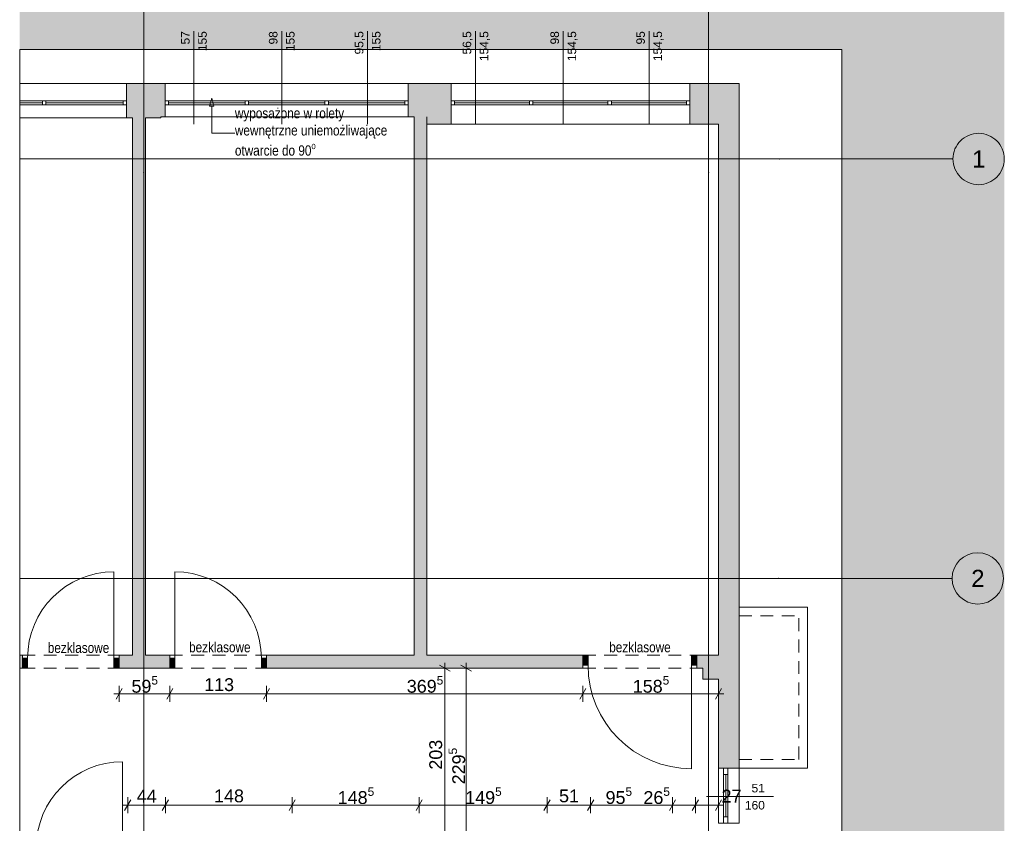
# Paper-space layout 'A-06 INWENTARYZACJA - PIĘTRO 3' of a CAD drawing. Header units: millimetres. Extents: x 0 to 500, y 0 to 350.
# Tile 11 of 12: x 290 to 405, y 183 to 276. Entities that reach past the tile are written whole.
import ezdxf
from ezdxf.xclip import XClip

# ---------------------------------------------------------------- set-up
doc = ezdxf.new("R2010")
doc.units = ezdxf.units.MM
doc.header["$MEASUREMENT"] = 0
doc.header["$XCLIPFRAME"] = 0
for name, pattern in [('DASHDOTX2', [1000, 500, -250, 0, -250]), ('Przer. długie kreski', [2.5, 1.5, -1]), ('PRZERYWANA_DU_A', [550, 350.0000000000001, -199.9999999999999])]:
    doc.linetypes.add(name, pattern=pattern)
for name, color, linetype, lineweight in [('0_Nr_pióra__2', 8, 'Continuous', 13), ('A_stolarka_Nr_pióra__3', 252, 'Continuous', 13), ('A_wymiary_Nr_pióra__1', 7, 'Continuous', 20), ('A_wymiary_Nr_pióra__2', 8, 'Continuous', 13), ('A_ściany_Nr_pióra__1', 7, 'Continuous', 20), ('Drzwi Archicad_Nr_pióra__1', 7, 'Continuous', 20)]:
    doc.layers.add(name, color=color, linetype=linetype, lineweight=lineweight)
for name, color, linetype, lineweight, true_color in [('A_opis_Nr_pióra__255', 7, 'Continuous', 15, 0x242424), ('A_opis_Nr_pióra__8', 7, 'Continuous', 13, 0x4c4c4c), ('A_osie_Nr_pióra__16', 7, 'Continuous', 5, 0x0f0f0f), ('A_osie_Nr_pióra__76', 7, 'Continuous', 5, 0x2d2d2d), ('A_ppoż_Nr_pióra__8', 7, 'Continuous', 13, 0x4c4c4c), ('A_ściany_Nr_pióra__10', 7, 'Continuous', 13, 0x4b4b4b), ('A_ściany_Nr_pióra__19', 7, 'Continuous', 5, 0x191919), ('A_ściany_Nr_pióra__20', 252, 'Continuous', 5, 0x696969), ('Okna Archicada_Nr_pióra__19', 7, 'Continuous', 5, 0x191919)]:
    doc.layers.add(name, color=color, linetype=linetype, lineweight=lineweight, true_color=true_color)
for name, color, linetype in [('A_podrys', 7, 'Continuous'), ('A_ściany', 7, 'Continuous'), ('Drzwi Archicad', 7, 'Continuous')]:
    doc.layers.add(name, color=color, linetype=linetype)
doc.styles.add('STYL_AUTOMATYCZNY_1', font='arial.ttf')
doc.styles.add('STYL_AUTOMATYCZNY_2', font='ARIALN.TTF')
doc.styles.add('STYL_AUTOMATYCZNY_4', font='arial.ttf')

# ---------------------------------------------------------------- blocks, each defined once
blk = doc.blocks.new('Rysunek_2_2', base_point=(-1734.825148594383, -269.9524883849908))
at = {"linetype": 'Continuous', "lineweight": 0, "true_color": 0x484848}
blk.add_hatch(color=251, dxfattribs=at).paths.add_polyline_path([(405.0399642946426, 317.932345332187), (289.9747524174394, 317.932345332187), (289.9747524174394, 272.9323449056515), (386.0399598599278, 272.9323449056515), (386.0399598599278, 114.1223486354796), (405.0399642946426, 114.1223486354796)])
at = {"layer": 'A_ściany', "linetype": 'Continuous', "lineweight": 0, "true_color": 0x000000}
for points in [[(302.4719603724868, 268.9323457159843), (302.4719603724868, 264.9323457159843), (306.4719603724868, 264.9323457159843), (306.4719603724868, 268.9323457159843)], [(306.4719603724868, 268.9323457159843), (306.4719603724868, 265.0323457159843), (306.971960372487, 265.0323457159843), (306.971960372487, 268.9323457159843)], [(335.3919603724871, 268.9323457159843), (335.3919603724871, 265.0323457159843), (337.5719603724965, 265.0323457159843), (337.5719603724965, 268.9323457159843)], [(337.5719603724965, 268.9323457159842), (337.5719603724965, 264.1823457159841), (340.3899603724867, 264.1823457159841), (340.3899603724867, 268.9323457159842)], [(368.289960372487, 268.9323457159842), (368.289960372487, 264.1823457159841), (371.6399603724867, 264.1823457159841), (374.0399603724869, 268.9323457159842)], [(371.6399603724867, 264.1823457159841), (371.6399603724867, 202.1323457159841), (374.0399603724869, 202.1323457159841), (374.0399603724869, 268.9323457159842)], [(304.6719603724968, 202.1323457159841), (304.6719603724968, 264.9323457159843), (303.1719603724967, 264.9323457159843), (303.1719603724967, 202.1323457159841)], [(337.5719603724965, 202.1323457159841), (337.5719603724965, 265.0323457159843), (336.0719603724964, 265.0323457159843), (336.0719603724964, 202.1323457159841)], [(290.2941507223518, 202.132345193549), (289.9747515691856, 202.132345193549), (289.9747515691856, 200.6323454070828), (290.2941507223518, 200.6323454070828)], [(301.594151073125, 200.6323457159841), (307.5199605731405, 200.6323457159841), (307.5199605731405, 202.1323454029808), (301.594151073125, 202.1323457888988)], [(318.819960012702, 200.6323457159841), (355.7899597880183, 200.6323457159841), (355.7899597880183, 202.1323453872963), (318.819960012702, 202.1323453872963)], [(369.089960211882, 202.1323456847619), (369.089960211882, 200.6323457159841), (369.7899603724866, 200.6323457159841), (369.7899603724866, 202.1323456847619)], [(369.7899603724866, 202.1323457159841), (369.7899603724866, 199.3323457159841), (374.0399603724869, 199.3323457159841), (374.0399603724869, 202.1323457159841)], [(371.6399603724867, 188.9623457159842), (374.0399603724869, 188.9623457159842), (374.0399603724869, 199.3323457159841), (371.6399603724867, 199.3323457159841)]]:
    blk.add_hatch(color=18, dxfattribs=at).paths.add_polyline_path(points)
at = {"layer": 'Drzwi Archicad', "linetype": 'Continuous', "lineweight": 0, "true_color": 0xfdfdfd}
for points in [[(290.2941509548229, 200.6323457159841), (290.8941509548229, 200.6323457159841), (290.8941509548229, 201.7823457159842), (290.2941509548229, 201.7823457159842)], [(301.5941509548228, 201.7823457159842), (300.9941509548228, 201.7823457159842), (300.9941509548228, 200.6323457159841), (301.5941509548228, 200.6323457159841)], [(307.5199603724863, 201.7823457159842), (307.5199603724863, 200.6323457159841), (308.1199603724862, 200.6323457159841), (308.1199603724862, 201.7823457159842)], [(318.8199603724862, 200.6323457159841), (318.8199603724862, 201.7823457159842), (318.2199603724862, 201.7823457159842), (318.2199603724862, 200.6323457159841)], [(355.7899603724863, 202.1323457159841), (355.7899603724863, 200.9823457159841), (356.3899603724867, 200.9823457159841), (356.3899603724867, 202.1323457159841)], [(369.0899603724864, 200.9823457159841), (369.0899603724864, 202.1323457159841), (368.4899603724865, 202.1323457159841), (368.4899603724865, 200.9823457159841)]]:
    blk.add_hatch(color=7, dxfattribs=at).paths.add_polyline_path(points)
at = {"layer": '0_Nr_pióra__2', "color": 8, "linetype": 'PRZERYWANA_DU_A', "lineweight": 13, "flags": 128}
for points in [[(386.0399603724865, 114.1223457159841), (386.0399603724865, 272.9323457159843), (289.9747501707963, 272.9323457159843)], [(289.9747501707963, 272.9323457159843), (289.9747501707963, 114.1223457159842)]]:
    blk.add_lwpolyline(points, dxfattribs=at)
at = {"layer": 'A_opis_Nr_pióra__255', "color": 250, "linetype": 'Continuous', "lineweight": 15, "true_color": 0x242424}
for p, q in [((312.4244753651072, 267.2405243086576), (312.1744748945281, 266.3075127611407)), ((312.4244753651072, 267.2405243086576), (312.6744758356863, 266.3075127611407)), ((312.6744758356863, 266.3075127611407), (312.1744748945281, 266.3075127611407)), ((312.4244753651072, 266.3075127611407), (312.4244753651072, 263.1432748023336)), ((312.4244753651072, 263.1432748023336), (315.1268086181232, 263.1432748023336))]:
    blk.add_line(p, q, dxfattribs=at)
at = {"layer": 'A_osie_Nr_pióra__16', "color": 250, "linetype": 'DASHDOTX2', "lineweight": 5, "true_color": 0x0f0f0f}
for p, q in [((304.471960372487, 258.5803221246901), (304.4719591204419, 278.8314011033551)), ((370.4719603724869, 258.5803221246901), (370.471961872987, 278.8314011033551)), ((378.7888815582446, 260.1223477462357), (289.9747503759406, 260.1223477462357)), ((378.7888799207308, 260.1223457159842), (399.0399594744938, 260.1223472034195)), ((304.471959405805, 258.5803203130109), (304.471959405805, 114.1223459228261)), ((370.4719590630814, 258.5803203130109), (370.4719590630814, 114.1223459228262)), ((378.687670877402, 211.1223451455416), (289.9747503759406, 211.1223451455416)), ((378.6876726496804, 211.1223457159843), (398.9387542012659, 211.1223460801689))]:
    blk.add_line(p, q, dxfattribs=at)
for p in [(378.7888799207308, 260.1223457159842), (378.7888799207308, 260.1223457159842), (304.471960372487, 258.5803221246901), (304.471960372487, 258.5803221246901), (370.4719603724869, 258.5803221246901), (370.4719603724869, 258.5803221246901), (378.6876726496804, 211.1223457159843), (378.6876726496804, 211.1223457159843)]:
    blk.add_point(p, dxfattribs=at)
at = {"layer": 'A_osie_Nr_pióra__76', "color": 250, "linetype": 'Continuous', "lineweight": 5, "true_color": 0x2d2d2d}
for centre in [(402.0399603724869, 260.1223457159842), (401.9387531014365, 211.1223457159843)]:
    blk.add_circle(centre, 3, dxfattribs=at)
at = {"layer": 'A_stolarka_Nr_pióra__3', "color": 252, "linetype": 'Continuous', "lineweight": 13}
for p, q in [((310.3330120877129, 275.055634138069), (310.3330120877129, 264.182344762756)), ((320.5958354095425, 275.055634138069), (320.5958354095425, 264.182344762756)), ((330.6321009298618, 275.055634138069), (330.6321009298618, 264.182344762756)), ((343.231012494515, 275.055634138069), (343.231012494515, 264.182344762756)), ((353.4938358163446, 275.055634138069), (353.4938358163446, 264.182344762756)), ((363.5301013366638, 275.055634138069), (363.5301013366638, 264.182344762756)), ((378.0814176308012, 185.6153979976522), (370.2499595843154, 185.6153979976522))]:
    blk.add_line(p, q, dxfattribs=at)
at = {"layer": 'A_wymiary_Nr_pióra__1', "color": 7, "linetype": 'Continuous', "lineweight": 20}
for p, q in [((340.2849593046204, 200.2715032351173), (339.0349599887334, 200.9931906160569)), ((342.784960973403, 200.2715032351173), (341.534961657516, 200.9931906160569)), ((301.9549957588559, 198.2573470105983), (301.2333083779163, 197.0073446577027)), ((307.8808038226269, 198.2573470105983), (307.1591164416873, 197.0073446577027)), ((319.1808050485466, 198.2573470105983), (318.459117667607, 197.0073446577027)), ((356.1508052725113, 198.2573470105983), (355.4291178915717, 197.0073446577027)), ((371.2791167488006, 197.0073446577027), (372.0008041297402, 198.2573470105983)), ((302.9608044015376, 185.2573468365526), (302.239117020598, 184.007344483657)), ((307.3608041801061, 185.2573468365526), (306.6391167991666, 184.007344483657)), ((322.1708037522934, 185.2573468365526), (321.4491163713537, 184.007344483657)), ((337.0208037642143, 185.2573468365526), (336.2991163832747, 184.007344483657)), ((351.9608055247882, 185.2573468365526), (351.23911510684, 184.007344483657)), ((357.0608054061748, 185.2573468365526), (356.3391180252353, 184.007344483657)), ((366.6308050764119, 185.2573468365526), (365.9091176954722, 184.007344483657)), ((369.3008032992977, 185.2573468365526), (368.5791159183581, 184.007344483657)), ((371.2791167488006, 184.007344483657), (372.0008041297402, 185.2573468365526))]:
    blk.add_line(p, q, dxfattribs=at)
at = {"layer": 'A_wymiary_Nr_pióra__2', "color": 8, "linetype": 'Continuous', "lineweight": 13}
for p, q in [((340.5974614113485, 200.6323454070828), (338.7224609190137, 200.6323454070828)), ((339.6599611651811, 200.6323454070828), (339.6599611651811, 201.2435950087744)), ((339.6599611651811, 180.3423463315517), (339.6599611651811, 200.6323454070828)), ((343.0974600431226, 200.6323454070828), (341.2224595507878, 200.6323454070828)), ((342.1599597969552, 200.6323454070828), (342.1599597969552, 201.2435950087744)), ((342.1599597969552, 177.6623442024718), (342.1599597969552, 200.6323454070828)), ((301.5941505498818, 196.6948455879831), (301.5941505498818, 198.5698460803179)), ((307.5199616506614, 196.6948455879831), (307.5199616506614, 198.5698460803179)), ((318.8199598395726, 196.6948455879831), (318.8199598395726, 198.5698460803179)), ((355.7899600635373, 196.6948455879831), (355.7899600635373, 198.5698460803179)), ((371.639958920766, 196.6948455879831), (371.639958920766, 198.5698460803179)), ((300.9829009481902, 197.6323458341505), (301.5941505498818, 197.6323458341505)), ((301.5941505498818, 197.6323458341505), (307.5199616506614, 197.6323458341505)), ((307.5199616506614, 197.6323458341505), (318.8199598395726, 197.6323458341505)), ((318.8199598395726, 197.6323458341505), (355.7899600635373, 197.6323458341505)), ((355.7899600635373, 197.6323458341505), (371.639958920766, 197.6323458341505)), ((371.639958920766, 197.6323458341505), (372.2512115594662, 197.6323458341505)), ((302.5999591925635, 183.6948454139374), (302.5999591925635, 185.5698459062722)), ((306.9999589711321, 183.6948454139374), (306.9999589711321, 185.5698459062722)), ((321.8099615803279, 183.6948454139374), (321.8099615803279, 185.5698459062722)), ((336.6599615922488, 183.6948454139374), (336.6599615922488, 185.5698459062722)), ((351.5999603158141, 183.6948454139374), (351.5999603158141, 185.5698459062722)), ((356.6999601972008, 183.6948454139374), (356.6999601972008, 185.5698459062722)), ((366.2699598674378, 183.6948454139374), (366.2699598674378, 185.5698459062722)), ((368.9399611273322, 183.6948454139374), (368.9399611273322, 185.5698459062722)), ((371.639958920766, 183.6948454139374), (371.639958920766, 185.5698459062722)), ((301.9887095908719, 184.6323456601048), (302.5999591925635, 184.6323456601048)), ((302.5999591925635, 184.6323456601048), (306.9999589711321, 184.6323456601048)), ((306.9999589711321, 184.6323456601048), (321.8099615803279, 184.6323456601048)), ((321.8099615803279, 184.6323456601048), (336.6599615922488, 184.6323456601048)), ((336.6599615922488, 184.6323456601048), (351.5999603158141, 184.6323456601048)), ((351.5999603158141, 184.6323456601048), (356.6999601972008, 184.6323456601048)), ((356.6999601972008, 184.6323456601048), (366.2699598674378, 184.6323456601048)), ((366.2699598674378, 184.6323456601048), (368.9399611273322, 184.6323456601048)), ((368.9399611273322, 184.6323456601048), (371.639958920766, 184.6323456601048)), ((371.639958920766, 184.6323456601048), (372.2512115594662, 184.6323456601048))]:
    blk.add_line(p, q, dxfattribs=at)
at = {"layer": 'A_ściany_Nr_pióra__1', "color": 7, "linetype": 'Continuous', "lineweight": 20}
for p, q in [((302.471961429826, 264.9323461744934), (302.471961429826, 268.9323445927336)), ((306.9719607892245, 265.0323457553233), (306.9719607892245, 268.9323445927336)), ((335.3919588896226, 265.0323457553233), (335.3919588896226, 268.9323445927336)), ((340.3899608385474, 264.182344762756), (340.3899608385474, 268.9323445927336)), ((368.2899592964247, 264.182344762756), (368.2899592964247, 268.9323445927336)), ((290.2941497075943, 202.132345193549), (289.9747505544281, 202.132345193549)), ((290.2941523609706, 201.7823451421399), (290.2941523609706, 202.132345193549)), ((290.2941523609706, 200.6323454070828), (290.2941523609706, 201.7823451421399)), ((301.5941505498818, 202.132345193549), (301.964152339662, 202.132345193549)), ((301.5941505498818, 201.7823451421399), (301.5941505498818, 202.132345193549)), ((301.5941505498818, 200.6323454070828), (301.5941505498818, 201.7823451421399)), ((307.5199616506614, 202.132345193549), (307.1499598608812, 202.132345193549)), ((307.5199616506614, 201.7823451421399), (307.5199616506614, 202.132345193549)), ((307.5199616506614, 200.6323454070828), (307.5199616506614, 201.7823451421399)), ((318.8199598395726, 202.132345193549), (319.1899616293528, 202.132345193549)), ((318.8199598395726, 201.7823451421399), (318.8199598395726, 202.132345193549)), ((318.8199598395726, 200.6323454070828), (318.8199598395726, 201.7823451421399)), ((355.7899600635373, 202.132345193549), (355.3199617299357, 202.132345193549)), ((355.7899600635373, 202.132345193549), (355.7899600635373, 200.9823454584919)), ((369.0899589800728, 202.132345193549), (369.5599603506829, 202.132345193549)), ((369.0899589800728, 202.132345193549), (369.0899589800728, 200.9823454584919)), ((290.2941523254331, 200.6323454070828), (289.9747501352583, 200.6323454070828)), ((301.5941505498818, 200.6323454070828), (302.0641519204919, 200.6323454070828)), ((307.5199616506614, 200.6323454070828), (307.0499602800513, 200.6323454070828)), ((318.8199598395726, 200.6323454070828), (319.2899612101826, 200.6323454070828)), ((355.7899600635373, 200.6323454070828), (355.4199613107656, 200.6323454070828)), ((355.7899600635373, 200.9823454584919), (355.7899600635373, 200.6323454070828)), ((369.0899589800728, 200.9823454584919), (369.0899589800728, 200.6323454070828)), ((369.0899589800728, 200.6323454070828), (369.459960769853, 200.6323454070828)), ((374.0399610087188, 188.9623454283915), (371.639958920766, 188.9623454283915)), ((374.0399610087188, 182.5023457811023), (371.639958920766, 182.5023457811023))]:
    blk.add_line(p, q, dxfattribs=at)
at = {"layer": 'A_ściany_Nr_pióra__1', "color": 7, "linetype": 'Continuous', "lineweight": 20, "flags": 128}
for points in [[(306.4719603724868, 268.9323457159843), (302.4719603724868, 268.9323457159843)], [(306.971960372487, 268.9323457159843), (306.4719603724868, 268.9323457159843)], [(337.5719603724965, 268.9323457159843), (335.3919603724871, 268.9323457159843)], [(340.3899603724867, 268.9323457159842), (337.5719603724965, 268.9323457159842)], [(374.0399603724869, 268.9323457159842), (368.289960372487, 268.9323457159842)], [(374.0399603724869, 202.1323457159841), (374.0399603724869, 268.9323457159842)], [(302.4719603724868, 264.9323457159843), (303.1719603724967, 264.9323457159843)], [(303.1719603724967, 264.9323457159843), (303.1719603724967, 202.1323457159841)], [(304.6719603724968, 264.9323457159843), (306.4719603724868, 264.9323457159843)], [(304.6719603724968, 202.1323457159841), (304.6719603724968, 264.9323457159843)], [(306.4719603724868, 264.9323457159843), (306.4719603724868, 265.0323457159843)], [(306.4719603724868, 265.0323457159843), (306.971960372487, 265.0323457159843)], [(335.3919603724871, 265.0323457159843), (336.0719603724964, 265.0323457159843)], [(336.0719603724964, 265.0323457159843), (336.0719603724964, 202.1323457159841)], [(337.5719603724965, 265.0323457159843), (337.5719603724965, 264.1823457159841)], [(337.5719603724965, 202.1323457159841), (337.5719603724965, 265.0323457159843)], [(337.5719603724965, 264.1823457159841), (340.3899603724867, 264.1823457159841)], [(368.289960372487, 264.1823457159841), (371.6399603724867, 264.1823457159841)], [(371.6399603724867, 264.1823457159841), (371.6399603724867, 202.1323457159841)], [(290.294150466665, 202.1323457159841), (289.9747501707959, 202.1323457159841)], [(303.1719603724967, 202.1323457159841), (301.5941513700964, 202.1323457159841)], [(307.5199601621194, 202.1323457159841), (304.6719603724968, 202.1323457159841)], [(336.0719603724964, 202.1323457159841), (318.8199597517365, 202.1323457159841)], [(355.7899597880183, 202.1323457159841), (337.5719603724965, 202.1323457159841)], [(369.7899603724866, 202.1323457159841), (369.089960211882, 202.1323457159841)], [(371.6399603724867, 202.1323457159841), (369.7899603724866, 202.1323457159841)], [(374.0399603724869, 199.3323457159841), (374.0399603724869, 202.1323457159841)], [(289.9747501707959, 200.6323457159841), (290.294150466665, 200.6323457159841)], [(301.5941513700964, 200.6323457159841), (307.5199601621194, 200.6323457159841)], [(318.8199597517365, 200.6323457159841), (355.7899597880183, 200.6323457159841)], [(369.089960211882, 200.6323457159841), (369.7899603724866, 200.6323457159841)], [(369.7899603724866, 200.6323457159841), (369.7899603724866, 199.3323457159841)], [(369.7899603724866, 199.3323457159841), (371.6399603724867, 199.3323457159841)], [(371.6399603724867, 199.3323457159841), (371.6399603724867, 188.9623457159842)], [(374.0399603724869, 188.9623457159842), (374.0399603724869, 199.3323457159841)]]:
    blk.add_lwpolyline(points, dxfattribs=at)
at = {"layer": 'A_ściany_Nr_pióra__10', "color": 251, "linetype": 'Continuous', "lineweight": 13, "true_color": 0x4b4b4b}
for p, q in [((374.0399610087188, 207.762345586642), (382.0399608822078, 207.762345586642)), ((382.0399608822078, 188.9623454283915), (382.0399608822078, 207.762345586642)), ((374.0399610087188, 188.9623454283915), (382.0399608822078, 188.9623454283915))]:
    blk.add_line(p, q, dxfattribs=at)
at = {"layer": 'A_ściany_Nr_pióra__10', "color": 251, "linetype": 'Przer. długie kreski', "lineweight": 13, "true_color": 0x4b4b4b}
for p, q in [((374.0399610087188, 206.7623467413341), (381.0399589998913, 206.7623467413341)), ((381.0399589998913, 189.9623442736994), (381.0399589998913, 206.7623467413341)), ((374.0399610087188, 189.9623442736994), (381.0399589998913, 189.9623442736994))]:
    blk.add_line(p, q, dxfattribs=at)
at = {"layer": 'A_ściany_Nr_pióra__19', "color": 250, "linetype": 'Continuous', "lineweight": 5, "true_color": 0x191919}
for p, q in [((302.4719589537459, 268.9323445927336), (289.9747507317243, 268.9323445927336)), ((335.3919588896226, 268.9323445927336), (306.9719607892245, 268.9323445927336)), ((368.2899592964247, 268.9323445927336), (340.3899608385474, 268.9323445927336)), ((289.9747507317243, 264.9323461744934), (302.4719589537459, 264.9323461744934)), ((306.9719607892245, 265.0323457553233), (335.3919588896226, 265.0323457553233)), ((340.3899608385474, 264.182344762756), (368.2899592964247, 264.182344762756)), ((371.639958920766, 188.9623454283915), (371.639958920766, 182.5023457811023)), ((374.0399610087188, 182.5023457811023), (374.0399610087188, 188.9623454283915))]:
    blk.add_line(p, q, dxfattribs=at)
at = {"layer": 'A_ściany_Nr_pióra__20', "color": 251, "linetype": 'Przer. długie kreski', "lineweight": 5, "true_color": 0x696969}
for p, q in [((290.2941523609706, 202.132345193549), (301.5941505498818, 202.132345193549)), ((307.5199616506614, 202.132345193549), (318.8199598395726, 202.132345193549)), ((355.7899600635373, 202.132345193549), (369.0899589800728, 202.132345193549)), ((290.2941523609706, 200.6323454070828), (301.5941505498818, 200.6323454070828)), ((307.5199616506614, 200.6323454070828), (318.8199598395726, 200.6323454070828)), ((355.7899600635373, 200.6323454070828), (369.0899589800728, 200.6323454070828))]:
    blk.add_line(p, q, dxfattribs=at)
at = {"layer": 'Drzwi Archicad_Nr_pióra__1', "color": 7, "linetype": 'Continuous', "lineweight": 20}
for p, q in [((300.9941500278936, 201.7823451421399), (300.9941500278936, 211.8823453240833)), ((308.1199591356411, 201.7823451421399), (308.1199591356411, 211.8823453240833)), ((290.2941523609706, 202.132345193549), (289.9747505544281, 202.132345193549)), ((290.2941497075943, 202.132345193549), (289.9747505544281, 202.132345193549)), ((290.2941523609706, 201.7823451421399), (290.2941523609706, 202.132345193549)), ((290.2941523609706, 201.7823451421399), (290.2941523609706, 202.132345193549)), ((290.8941498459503, 201.7823451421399), (290.2941523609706, 201.7823451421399)), ((290.2941523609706, 201.7823451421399), (290.2941523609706, 200.6323454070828)), ((290.2941523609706, 200.6323454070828), (290.2941523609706, 201.7823451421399)), ((290.2941523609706, 200.6323454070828), (290.2941523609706, 201.7823451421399)), ((290.8941498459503, 200.6323454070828), (290.8941498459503, 201.7823451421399)), ((301.5941505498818, 201.7823451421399), (300.9941500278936, 201.7823451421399)), ((300.9941500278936, 201.7823451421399), (300.9941500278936, 200.6323454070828)), ((301.5941505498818, 201.7823451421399), (301.5941505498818, 202.132345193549)), ((301.5941505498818, 201.7823451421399), (301.5941505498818, 202.132345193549)), ((301.5941505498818, 202.132345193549), (301.964152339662, 202.132345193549)), ((301.5941505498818, 202.132345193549), (301.964152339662, 202.132345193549)), ((301.5941505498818, 200.6323454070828), (301.5941505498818, 201.7823451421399)), ((301.5941505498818, 200.6323454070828), (301.5941505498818, 201.7823451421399)), ((301.5941505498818, 200.6323454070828), (301.5941505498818, 201.7823451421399)), ((307.5199616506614, 202.132345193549), (307.1499598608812, 202.132345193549)), ((307.5199616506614, 202.132345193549), (307.1499598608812, 202.132345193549)), ((307.5199616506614, 201.7823451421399), (307.5199616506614, 202.132345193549)), ((307.5199616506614, 201.7823451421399), (307.5199616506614, 202.132345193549)), ((307.5199616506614, 201.7823451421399), (308.1199591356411, 201.7823451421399)), ((307.5199616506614, 200.6323454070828), (307.5199616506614, 201.7823451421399)), ((307.5199616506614, 200.6323454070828), (307.5199616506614, 201.7823451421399)), ((307.5199616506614, 200.6323454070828), (307.5199616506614, 201.7823451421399)), ((308.1199591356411, 201.7823451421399), (308.1199591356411, 200.6323454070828)), ((318.2199593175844, 200.6323454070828), (318.2199593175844, 201.7823451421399)), ((318.2199593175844, 201.7823451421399), (318.8199598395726, 201.7823451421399)), ((318.8199598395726, 201.7823451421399), (318.8199598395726, 202.132345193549)), ((318.8199598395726, 201.7823451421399), (318.8199598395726, 202.132345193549)), ((318.8199598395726, 202.132345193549), (319.1899616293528, 202.132345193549)), ((318.8199598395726, 202.132345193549), (319.1899616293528, 202.132345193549)), ((318.8199598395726, 201.7823451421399), (318.8199598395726, 200.6323454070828)), ((318.8199598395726, 200.6323454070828), (318.8199598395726, 201.7823451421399)), ((318.8199598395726, 200.6323454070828), (318.8199598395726, 201.7823451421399)), ((355.7899600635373, 202.132345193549), (355.3199617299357, 202.132345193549)), ((355.7899600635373, 202.132345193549), (355.3199617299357, 202.132345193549)), ((355.7899600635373, 202.132345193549), (356.3899605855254, 202.132345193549)), ((355.7899600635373, 200.9823454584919), (355.7899600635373, 202.132345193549)), ((355.7899600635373, 202.132345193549), (355.7899600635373, 200.9823454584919)), ((355.7899600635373, 202.132345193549), (355.7899600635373, 200.9823454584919)), ((356.3899605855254, 202.132345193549), (356.3899605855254, 200.9823454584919)), ((368.4899614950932, 200.9823454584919), (368.4899614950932, 202.132345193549)), ((368.4899614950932, 202.132345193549), (369.0899589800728, 202.132345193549)), ((369.0899589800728, 202.132345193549), (369.0899589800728, 200.9823454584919)), ((369.0899589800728, 202.132345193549), (369.0899589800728, 200.9823454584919)), ((369.0899589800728, 202.132345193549), (369.0899589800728, 200.9823454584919)), ((369.0899589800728, 202.132345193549), (369.5599603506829, 202.132345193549)), ((369.0899589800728, 202.132345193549), (369.5599603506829, 202.132345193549)), ((290.2941523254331, 200.6323454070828), (289.9747501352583, 200.6323454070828)), ((290.2941523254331, 200.6323454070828), (289.9747501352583, 200.6323454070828)), ((290.2941523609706, 200.6323454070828), (290.8941498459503, 200.6323454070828)), ((300.9941500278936, 200.6323454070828), (301.5941505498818, 200.6323454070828)), ((301.5941505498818, 200.6323454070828), (302.0641519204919, 200.6323454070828)), ((301.5941505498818, 200.6323454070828), (302.0641519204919, 200.6323454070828)), ((307.5199616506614, 200.6323454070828), (307.0499602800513, 200.6323454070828)), ((307.5199616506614, 200.6323454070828), (307.0499602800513, 200.6323454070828)), ((308.1199591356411, 200.6323454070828), (307.5199616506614, 200.6323454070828)), ((318.8199598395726, 200.6323454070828), (318.2199593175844, 200.6323454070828)), ((318.8199598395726, 200.6323454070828), (319.2899612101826, 200.6323454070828)), ((318.8199598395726, 200.6323454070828), (319.2899612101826, 200.6323454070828)), ((355.7899600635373, 200.6323454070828), (355.4199613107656, 200.6323454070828)), ((355.7899600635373, 200.6323454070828), (355.4199613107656, 200.6323454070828)), ((356.3899605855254, 200.9823454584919), (355.7899600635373, 200.9823454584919)), ((355.7899600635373, 200.9823454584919), (355.7899600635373, 200.6323454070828)), ((355.7899600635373, 200.9823454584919), (355.7899600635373, 200.6323454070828)), ((369.0899589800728, 200.9823454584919), (368.4899614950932, 200.9823454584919)), ((368.4899614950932, 200.9823454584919), (368.4899614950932, 188.8823445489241)), ((369.0899589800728, 200.9823454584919), (369.0899589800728, 200.6323454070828)), ((369.0899589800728, 200.9823454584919), (369.0899589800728, 200.6323454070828)), ((369.0899589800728, 200.6323454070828), (369.459960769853, 200.6323454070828)), ((369.0899589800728, 200.6323454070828), (369.459960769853, 200.6323454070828)), ((301.9999617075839, 179.5948322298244), (301.9999617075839, 189.6948324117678))]:
    blk.add_line(p, q, dxfattribs=at)
for centre, radius, start, end in [((300.9941509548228, 201.7823457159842), 10.09999999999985, 90, 180), ((308.1199603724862, 201.7823457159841), 10.09999999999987, 0, 90), ((368.4899603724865, 200.9823457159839), 12.0999999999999, 180, 270), ((301.9999604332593, 179.5948325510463), 10.09999999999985, 90, 180)]:
    blk.add_arc(centre, radius, start, end, dxfattribs=at)
at = {"layer": 'Okna Archicada_Nr_pióra__19', "color": 250, "linetype": 'Continuous', "lineweight": 5, "true_color": 0x191919}
for p, q in [((292.6252924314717, 266.6823464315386), (289.9747492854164, 266.6823464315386)), ((289.9747507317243, 266.9323469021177), (302.4719589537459, 266.9323469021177)), ((302.4719589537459, 266.4323459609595), (289.9747507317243, 266.4323459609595)), ((292.6252933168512, 266.9323469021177), (292.6252933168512, 266.4323459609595)), ((293.0252946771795, 266.9323469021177), (293.0252946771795, 266.4323459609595)), ((302.0719600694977, 266.6823464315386), (293.0252946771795, 266.6823464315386)), ((302.0719600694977, 266.9323469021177), (302.0719600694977, 266.4323459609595)), ((302.4719589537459, 266.9323469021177), (302.471961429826, 266.4323459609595)), ((306.9719607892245, 266.4323459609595), (306.9719607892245, 266.9323469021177)), ((306.9719607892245, 266.9323469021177), (335.3919588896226, 266.9323469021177)), ((335.3919588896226, 266.4323459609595), (306.9719607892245, 266.4323459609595)), ((307.3719591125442, 266.9323469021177), (307.3719591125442, 266.4323459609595)), ((316.3119617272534, 266.6823464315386), (307.3719591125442, 266.6823464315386)), ((316.3119617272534, 266.9323469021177), (316.3119617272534, 266.4323459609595)), ((316.7119600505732, 266.9323469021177), (316.7119600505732, 266.4323459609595)), ((325.6519596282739, 266.6823464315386), (316.7119600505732, 266.6823464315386)), ((325.6519596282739, 266.9323469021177), (325.6519596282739, 266.4323459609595)), ((326.0519609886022, 266.9323469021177), (326.0519609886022, 266.4323459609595)), ((334.9919605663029, 266.6823464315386), (326.0519609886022, 266.6823464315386)), ((334.9919605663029, 266.9323469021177), (334.9919605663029, 266.4323459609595)), ((335.3919588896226, 266.9323469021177), (335.3919588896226, 266.4323459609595)), ((340.3899608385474, 266.4323459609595), (340.3899608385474, 266.9323469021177)), ((340.3899608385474, 266.9323469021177), (368.2899592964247, 266.9323469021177)), ((368.2899592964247, 266.4323459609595), (340.3899608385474, 266.4323459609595)), ((340.7899591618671, 266.9323469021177), (340.7899591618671, 266.4323459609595)), ((349.5566275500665, 266.6823464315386), (340.7899591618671, 266.6823464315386)), ((349.5566275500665, 266.9323469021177), (349.5566275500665, 266.4323459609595)), ((349.9566258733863, 266.9323469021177), (349.9566258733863, 266.4323459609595)), ((358.7232942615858, 266.6823464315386), (349.9566258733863, 266.6823464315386)), ((358.7232942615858, 266.9323469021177), (358.7232942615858, 266.4323459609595)), ((359.1232925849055, 266.9323469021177), (359.1232925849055, 266.4323459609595)), ((367.889960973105, 266.6823464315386), (359.1232925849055, 266.6823464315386)), ((367.889960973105, 266.9323469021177), (367.889960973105, 266.4323459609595)), ((368.2899592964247, 266.9323469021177), (368.2899592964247, 266.4323459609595)), ((372.2399594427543, 182.5023457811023), (372.2399594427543, 188.9623454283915)), ((372.2399594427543, 188.9623454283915), (372.7399603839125, 188.9623454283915)), ((372.7399603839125, 188.9623454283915), (372.7399603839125, 182.5023457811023)), ((372.2399594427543, 188.2123470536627), (372.7399603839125, 188.2123470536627)), ((372.4899599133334, 183.2523471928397), (372.4899599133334, 188.2123470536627)), ((372.2399594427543, 183.2523471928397), (372.7399603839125, 183.2523471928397)), ((372.7399603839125, 182.5023457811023), (372.2399594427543, 182.5023457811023))]:
    blk.add_line(p, q, dxfattribs=at)
at = {"layer": 'A_opis_Nr_pióra__8', "color": 251, "linetype": 'Continuous', "lineweight": 13, "true_color": 0x4c4c4c, "insert": (315.1268081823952, 263.1196277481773), "char_height": 1.2, "width": 18.96356977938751, "attachment_point": 4, "line_spacing_factor": 1.000096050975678, "style": 'STYL_AUTOMATYCZNY_2'}
blk.add_mtext('\\A1;{\\pql;\\fArial Narrow|b0|i0|c238|p0;\\W1.000000;wyposażone w rolety wewnętrzne uniemożliwające otwarcie do 90\\fArial Narrow|b0|i0|c238|p0;\\W1.000000;\\A1{\\H.66x;\\So^  ;}}', dxfattribs=at)
at = {"layer": 'A_osie_Nr_pióra__76', "color": 250, "linetype": 'Continuous', "lineweight": 5, "true_color": 0x2d2d2d, "char_height": 2, "attachment_point": 1, "style": 'STYL_AUTOMATYCZNY_1'}
for s, insert in [('\\A1;{\\pql;\\pt0;\\fArial|b0|i0|c238|p0;\\W1.000000;1}', (401.2772353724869, 261.1223457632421)), ('\\A1;{\\pql;\\pt0;\\fArial|b0|i0|c238|p0;\\W1.000000;2}', (401.1760281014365, 212.1223457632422))]:
    blk.add_mtext(s, dxfattribs=dict(at, insert=insert))
at = {"layer": 'A_ppoż_Nr_pióra__8', "color": 251, "linetype": 'Continuous', "lineweight": 13, "true_color": 0x4c4c4c, "char_height": 1.2, "attachment_point": 5, "style": 'STYL_AUTOMATYCZNY_2'}
for insert in [(296.8502954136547, 203.0016757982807), (313.3612048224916, 203.0716757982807), (362.4630572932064, 203.0716757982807)]:
    blk.add_mtext('\\A1;{\\pqc;\\fArial Narrow|b0|i0|c238|p0;\\W1.000000;bezklasowe}', dxfattribs=dict(at, insert=insert))
at = {"layer": 'A_stolarka_Nr_pióra__3', "color": 252, "linetype": 'Continuous', "lineweight": 13, "attachment_point": 9, "rotation": 90, "style": 'STYL_AUTOMATYCZNY_1'}
for s, insert, char_height in [('\\A1;{\\pqr;\\fArial|b0|i0|c238|p0;\\W1.000000;57}', (309.8496793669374, 275.055635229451), 1), ('\\A1;{\\pqr;\\fArial|b0|i0|c238|p0;\\W1.000000;155}', (311.8496793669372, 275.055635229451), 0.9999999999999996), ('\\A1;{\\pqr;\\fArial|b0|i0|c238|p0;\\W1.000000;98}', (320.1125015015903, 275.055635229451), 1), ('\\A1;{\\pqr;\\fArial|b0|i0|c238|p0;\\W1.000000;155}', (322.1125034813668, 275.055635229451), 0.9999999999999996), ('\\A1;{\\pqr;\\fArial|b0|i0|c238|p0;\\W1.000000;95,5}', (330.3262240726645, 275.055635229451), 0.9999999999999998), ('\\A1;{\\pqr;\\fArial|b0|i0|c238|p0;\\W1.000000;155}', (332.1487687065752, 275.055635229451), 0.9999999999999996), ('\\A1;{\\pqr;\\fArial|b0|i0|c238|p0;\\W1.000000;56,5}', (342.9251348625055, 275.055635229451), 1), ('\\A1;{\\pqr;\\fArial|b0|i0|c238|p0;\\W1.000000;154,5}', (344.925135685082, 275.055635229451), 0.9999999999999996), ('\\A1;{\\pqr;\\fArial|b0|i0|c238|p0;\\W1.000000;98}', (353.0105015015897, 275.055635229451), 1), ('\\A1;{\\pqr;\\fArial|b0|i0|c238|p0;\\W1.000000;154,5}', (355.187959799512, 275.055635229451), 0.9999999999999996), ('\\A1;{\\pqr;\\fArial|b0|i0|c238|p0;\\W1.000000;95}', (363.0467697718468, 275.055635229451), 0.9999999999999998), ('\\A1;{\\pqr;\\fArial|b0|i0|c238|p0;\\W1.000000;154,5}', (365.2242250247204, 275.055635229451), 0.9999999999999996)]:
    blk.add_mtext(s, dxfattribs=dict(at, insert=insert, char_height=char_height))
at = {"layer": 'A_stolarka_Nr_pióra__3', "color": 252, "linetype": 'Continuous', "lineweight": 13, "char_height": 1, "attachment_point": 9, "style": 'STYL_AUTOMATYCZNY_1'}
for s, insert in [('\\A1;{\\pqr;\\fArial|b0|i0|c238|p0;\\W1.000000;51}', (377.0552284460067, 186.0987291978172)), ('\\A1;{\\pqr;\\fArial|b0|i0|c238|p0;\\W1.000000;160}', (377.0552284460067, 184.0987291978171))]:
    blk.add_mtext(s, dxfattribs=dict(at, insert=insert))
at = {"layer": 'A_wymiary_Nr_pióra__1', "color": 7, "linetype": 'Continuous', "lineweight": 20, "char_height": 1.5, "attachment_point": 7, "style": 'STYL_AUTOMATYCZNY_1'}
for s, insert in [('\\A1;{\\pql;\\fArial|b0|i0|c238|p0;\\W1.000000;59\\fArial|b0|i0|c238|p0;\\W1.000000;\\A1{\\H.66x;\\S5^  ;}}', (303.0354206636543, 197.3246512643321)), ('\\A1;{\\pql;\\fArial|b0|i0|c238|p0;\\W1.000000;369\\fArial|b0|i0|c238|p0;\\W1.000000;\\A1{\\H.66x;\\S5^  ;}}', (335.211280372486, 197.3236468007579)), ('\\A1;{\\pql;\\fArial|b0|i0|c238|p0;\\W1.000000;158\\fArial|b0|i0|c238|p0;\\W1.000000;\\A1{\\H.66x;\\S5^  ;}}', (361.6212803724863, 197.3246512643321)), ('\\A1;{\\pql;\\fArial|b0|i0|c238|p0;\\W1.000000;148\\fArial|b0|i0|c238|p0;\\W1.000000;\\A1{\\H.66x;\\S5^  ;}}', (327.1412803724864, 184.3246512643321)), ('\\A1;{\\pql;\\fArial|b0|i0|c238|p0;\\W1.000000;149\\fArial|b0|i0|c238|p0;\\W1.000000;\\A1{\\H.66x;\\S5^  ;}}', (342.0362803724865, 184.3246512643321)), ('\\A1;{\\pql;\\fArial|b0|i0|c238|p0;\\W1.000000;95\\fArial|b0|i0|c238|p0;\\W1.000000;\\A1{\\H.66x;\\S5^  ;}}', (358.4416903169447, 184.3246512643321)), ('\\A1;{\\pql;\\fArial|b0|i0|c238|p0;\\W1.000000;26\\fArial|b0|i0|c238|p0;\\W1.000000;\\A1{\\H.66x;\\S5^  ;}}', (362.8654403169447, 184.3246512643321))]:
    blk.add_mtext(s, dxfattribs=dict(at, insert=insert))
at = {"layer": 'A_wymiary_Nr_pióra__1', "color": 7, "linetype": 'Continuous', "lineweight": 20, "char_height": 1.5, "attachment_point": 7, "style": 'STYL_AUTOMATYCZNY_4'}
for s, insert, width in [('\\A1;{\\pql;\\fArial|b0|i0|c238|p0;\\W1.000000;113}', (311.5301678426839, 197.9323457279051), 3.279585), ('\\A1;{\\pql;\\fArial|b0|i0|c238|p0;\\W1.000000;44}', (303.6558729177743, 184.9323457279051), 2.288175), ('\\A1;{\\pql;\\fArial|b0|i0|c238|p0;\\W1.000000;148}', (312.6888328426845, 184.9323457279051), 3.432255), ('\\A1;{\\pql;\\fArial|b0|i0|c238|p0;\\W1.000000;51}', (353.005872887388, 184.9323457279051), 2.288175), ('\\A1;{\\pql;\\fArial|b0|i0|c238|p0;\\W1.000000;27}', (372.001210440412, 184.9323457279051), 2.288175)]:
    blk.add_mtext(s, dxfattribs=dict(at, insert=insert, width=width))
at = {"layer": 'A_wymiary_Nr_pióra__1', "color": 7, "linetype": 'Continuous', "lineweight": 20, "insert": (342.4676548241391, 187.0536657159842), "char_height": 1.5, "attachment_point": 7, "rotation": 90, "style": 'STYL_AUTOMATYCZNY_1'}
blk.add_mtext('\\A1;{\\pql;\\fArial|b0|i0|c238|p0;\\W1.000000;229\\fArial|b0|i0|c238|p0;\\W1.000000;\\A1{\\H.66x;\\S5^  ;}}', dxfattribs=at)
at = {"layer": 'A_wymiary_Nr_pióra__1', "color": 7, "linetype": 'Continuous', "lineweight": 20, "insert": (339.3599603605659, 188.7712181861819), "char_height": 1.5, "width": 3.432255, "attachment_point": 7, "rotation": 90, "style": 'STYL_AUTOMATYCZNY_4'}
blk.add_mtext('\\A1;{\\pql;\\fArial|b0|i0|c238|p0;\\W1.000000;203}', dxfattribs=at)

psp = doc.layouts.new('A-06 INWENTARYZACJA - PIĘTRO 3')

# ---------------------------------------------------------------- block references
at = {"layer": 'A_podrys', "color": 37, "linetype": 'Continuous', "lineweight": 5, "true_color": 0x656532}
ref = psp.add_blockref('Rysunek_2_2', (-1734.825148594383, -269.9524883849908), dxfattribs=at)
XClip(ref).set_block_clipping_path([(289.974750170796, 114.1223457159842), (405.0399603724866, 317.9323457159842)])

doc.saveas('drawing.dxf')
